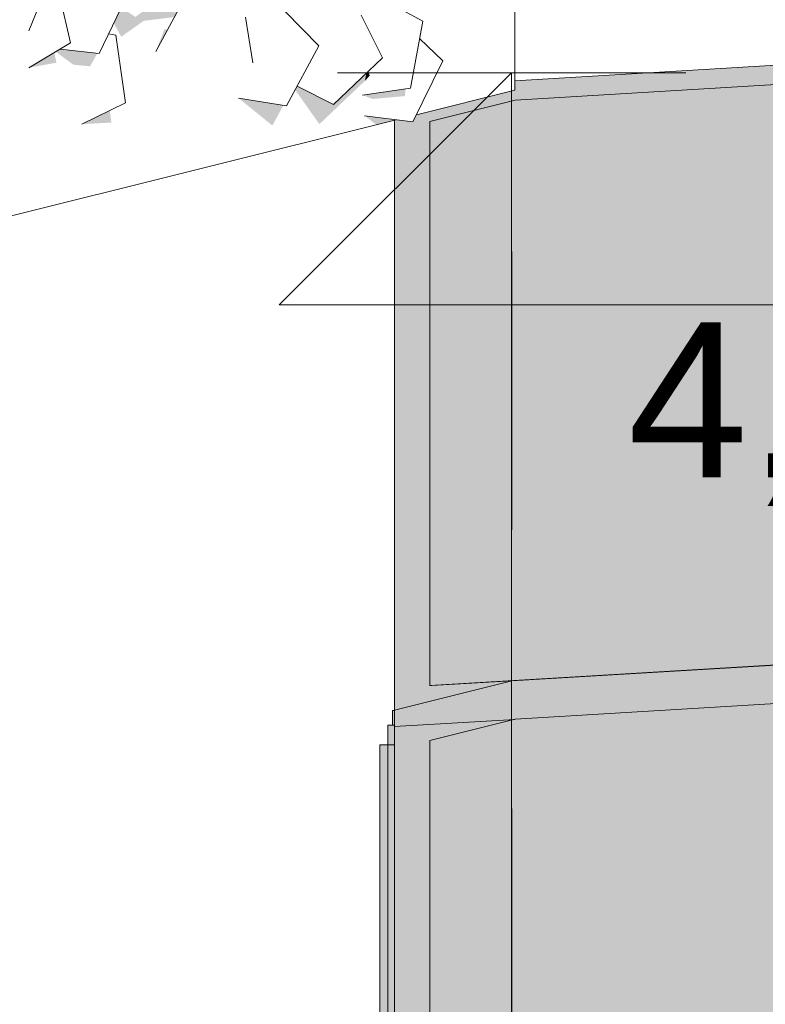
# Model space of a CAD drawing. Header units: millimetres. Extents: x 7522813 to 7573737, y -9734 to 10800.
# Tile 58 of 71: x 7545085 to 7546048, y 2986 to 4259. Entities that reach past the tile are written whole.
import ezdxf
from ezdxf.enums import TextEntityAlignment as Align

# ---------------------------------------------------------------- set-up
doc = ezdxf.new("R2010")
doc.units = ezdxf.units.MM
doc.header["$MEASUREMENT"] = 0
doc.linetypes.add('Kropki i Kreski', pattern=[720, 360, -180, 0, -180])
for name, color, linetype in [('Nowe_199-Z Wymiary i opisy', 7, 'Continuous'), ('Nowe_2025-10-27 Żywopłot', 7, 'Continuous'), ('Nowe_280-A Dachy Powłoki', 7, 'Continuous'), ('Nowe_290-A Ściany kurtynowe', 7, 'Continuous'), ('Nowe_410-K Osie', 7, 'Continuous')]:
    doc.layers.add(name, color=color, linetype=linetype)
for name, color, linetype, lineweight, true_color in [('Nowe_199-Z Wymiary i opisy_Nr_pióra__45', 7, 'Continuous', 15, 0x40a5ff), ('Nowe_199-Z Wymiary i opisy_Nr_pióra__85', 7, 'Continuous', 13, 0x80c2ff), ('Nowe_2025-10-27 Żywopłot_Nr_pióra__81', 7, 'Continuous', 13, 0x6a6a6a), ('Nowe_2025-10-27 Żywopłot_Nr_pióra__82', 7, 'Continuous', 13, 0xaaaaaa), ('Nowe_280-A Dachy Powłoki_Nr_pióra__61', 7, 'Continuous', 13, 0x6a6a6a), ('Nowe_280-A Dachy Powłoki_Nr_pióra__81', 7, 'Continuous', 13, 0x6a6a6a), ('Nowe_290-A Ściany kurtynowe_Nr_pióra__81', 7, 'Continuous', 13, 0x6a6a6a), ('Nowe_410-K Osie_Nr_pióra__25', 7, 'Continuous', 25, 0x40a5ff)]:
    doc.layers.add(name, color=color, linetype=linetype, lineweight=lineweight, true_color=true_color)
for name, color, linetype, lineweight in [('Nowe_199-Z Wymiary i opisy_Nr_pióra__6', 5, 'Continuous', 13), ('Nowe_290-A Ściany kurtynowe_Nr_pióra__87', 7, 'Continuous', 13), ('Nowe_410-K Osie_Nr_pióra__1', 7, 'Continuous', 13)]:
    doc.layers.add(name, color=color, linetype=linetype, lineweight=lineweight)
doc.styles.add('STYL_AUTOMATYCZNY_1', font='arial.ttf')
doc.styles.add('STYL_AUTOMATYCZNY_2', font='arial.ttf')

# ---------------------------------------------------------------- blocks, each defined once
blk = doc.blocks.new('ElemPrzekroju_2', base_point=(6982742.1, 0))
at = {"layer": 'Nowe_280-A Dachy Powłoki_Nr_pióra__61', "color": 251, "linetype": 'Continuous', "lineweight": 13, "true_color": 0x6a6a6a}
blk.add_line((7547844.7, 4306.7), (7545724.4, 4179.5), dxfattribs=at)
blk = doc.blocks.new('ElemPrzekroju_43', base_point=(6982742.1, 0))
at = {"layer": 'Nowe_290-A Ściany kurtynowe_Nr_pióra__81', "linetype": 'Continuous', "lineweight": 0, "true_color": 0x1a1a1a}
blk.add_hatch(color=250, dxfattribs=at).paths.add_polyline_path([(7545560.4, 3321.8), (7545560.4, 1673.4), (7545569.3, 1673.4), (7545569.3, 2966.3), (7545569.3, 3321.8)])
at = {"layer": 'Nowe_290-A Ściany kurtynowe_Nr_pióra__87', "color": 7, "linetype": 'Continuous', "lineweight": 13}
for p in [(7545560.4, 1673.4), (7545569.3, 3321.8)]:
    blk.add_line(p, (7545560.4, 3321.8), dxfattribs=at)
blk = doc.blocks.new('ElemPrzekroju_75', base_point=(6982742.1, 0))
at = {"layer": 'Nowe_290-A Ściany kurtynowe_Nr_pióra__81', "linetype": 'Continuous', "lineweight": 0, "true_color": 0x1a1a1a}
blk.add_hatch(color=250, dxfattribs=at).paths.add_polyline_path([(7545560.4, 3321.8), (7545569.3, 3321.8), (7545569.3, 3346.8), (7545560.4, 3346.8)])
at = {"layer": 'Nowe_290-A Ściany kurtynowe_Nr_pióra__87', "color": 7, "linetype": 'Continuous', "lineweight": 13}
for p in [(7545560.4, 3321.8), (7545569.3, 3346.8)]:
    blk.add_line(p, (7545560.4, 3346.8), dxfattribs=at)
blk = doc.blocks.new('ElemPrzekroju_77', base_point=(6982742.1, 0))
at = {"layer": 'Nowe_280-A Dachy Powłoki_Nr_pióra__81', "linetype": 'Continuous', "lineweight": 0, "true_color": 0x1a1a1a}
for points in [[(7545206.6, 4254.4), (7545216.3, 4236.7), (7545245.3, 4257.2), (7545284.8, 4262), (7545290.2, 4272), (7545305.8, 4270.1), (7545311.8, 4288.7), (7545263.4, 4282.8), (7545234.4, 4262.3), (7545216.3, 4274.7)], [(7545261, 4217.6), (7545276.2, 4245.9), (7545272.1, 4246.4)], [(7545097, 4196.7), (7545132.7, 4203.1), (7545129.7, 4216.2)], [(7545131.7, 4217.3), (7545154.4, 4200.6), (7545151.8, 4219), (7545137.3, 4220.7)], [(7545443.3, 4172.9), (7545440.8, 4168.2), (7545472.2, 4123.7), (7545531, 4179.6), (7545532.9, 4189.8), (7545490.3, 4149.3)], [(7545527.7, 4161.3), (7545541.2, 4156.2), (7545544.9, 4163.8)], [(7545425.7, 4148.1), (7545367.6, 4157.5), (7545411.5, 4121.9)], [(7545201.3, 4141.4), (7545165.4, 4123.7), (7545203.6, 4125.8)], [(7545571.5, 4129.4), (7545530.5, 4134.6), (7545545.8, 4123)]]:
    blk.add_hatch(color=250, dxfattribs=at).paths.add_polyline_path(points)
at = {"layer": 'Nowe_280-A Dachy Powłoki_Nr_pióra__61', "color": 251, "linetype": 'Continuous', "lineweight": 13, "true_color": 0x6a6a6a}
for p, q in [((7545724.4, 4701.5), (7545724.4, 4179.5)), ((7545724.4, 4179.5), (7545724.4, 4167.7)), ((7545724.4, 4167.7), (7545597.4, 4135.9)), ((7545571.5, 4129.4), (7543454.6, 3600.2))]:
    blk.add_line(p, q, dxfattribs=at)
blk = doc.blocks.new('ElemPrzekroju_98', base_point=(6982742.1, 0))
at = {"layer": 'Nowe_290-A Ściany kurtynowe_Nr_pióra__81', "linetype": 'Continuous', "lineweight": 0, "true_color": 0x1a1a1a}
blk.add_hatch(color=250, dxfattribs=at).paths.add_polyline_path([(7545614.8, 469.6), (7546060.5, 582.2), (7546065.9, 577.2), (7546069.2, 584.4), (7546908.6, 796.6), (7546908.6, 25), (7546923, 25), (7546923, 3426.5), (7545725.2, 3354.7), (7545614.8, 3327.1)])
at = {"layer": 'Nowe_290-A Ściany kurtynowe_Nr_pióra__87', "color": 7, "linetype": 'Continuous', "lineweight": 13}
for p, q in [((7546923, 3426.5), (7545725.2, 3354.7)), ((7545725.2, 3354.7), (7545614.8, 3327.1)), ((7545614.8, 3327.1), (7545614.8, 2966.3))]:
    blk.add_line(p, q, dxfattribs=at)
blk = doc.blocks.new('ElemPrzekroju_110', base_point=(6982742.1, 0))
at = {"layer": 'Nowe_290-A Ściany kurtynowe_Nr_pióra__81', "linetype": 'Continuous', "lineweight": 0, "true_color": 0x1a1a1a}
blk.add_hatch(color=250, dxfattribs=at).paths.add_polyline_path([(7545569.3, 3366.5), (7545569.3, 2966.3), (7545614.8, 2966.3), (7545614.8, 3327.1), (7545616.8, 3327.6)])
at = {"layer": 'Nowe_290-A Ściany kurtynowe_Nr_pióra__87', "color": 7, "linetype": 'Continuous', "lineweight": 13}
blk.add_line((7545569.3, 3345.2), (7545569.3, 2966.3), dxfattribs=at)
blk = doc.blocks.new('ElemPrzekroju_111', base_point=(6982742.1, 0))
at = {"layer": 'Nowe_290-A Ściany kurtynowe_Nr_pióra__81', "linetype": 'Continuous', "lineweight": 0, "true_color": 0x1a1a1a}
blk.add_hatch(color=250, dxfattribs=at).paths.add_polyline_path([(7545720.9, 3404.3), (7545569.3, 3366.5), (7545616.8, 3327.6), (7545725.2, 3354.7), (7545727.9, 3354.8)])
at = {"layer": 'Nowe_290-A Ściany kurtynowe_Nr_pióra__87', "color": 7, "linetype": 'Continuous', "lineweight": 13}
blk.add_line((7545720.9, 3404.3), (7545569.3, 3366.5), dxfattribs=at)
blk = doc.blocks.new('ElemPrzekroju_112', base_point=(6982742.1, 0))
at = {"layer": 'Nowe_290-A Ściany kurtynowe_Nr_pióra__81', "linetype": 'Continuous', "lineweight": 0, "true_color": 0x1a1a1a}
blk.add_hatch(color=250, dxfattribs=at).paths.add_polyline_path([(7545720.9, 3404.3), (7545727.9, 3354.8), (7546923, 3426.5), (7546923, 3426.7), (7546935.4, 3427.4), (7546935.4, 3452.3), (7546935.4, 3477.2)])
at = {"layer": 'Nowe_290-A Ściany kurtynowe_Nr_pióra__87', "color": 7, "linetype": 'Continuous', "lineweight": 13}
blk.add_line((7546935.4, 3477.2), (7545720.9, 3404.3), dxfattribs=at)
blk = doc.blocks.new('ElemPrzekroju_133', base_point=(6982742.1, 0))
at = {"layer": 'Nowe_290-A Ściany kurtynowe_Nr_pióra__81', "linetype": 'Continuous', "lineweight": 0, "true_color": 0x1a1a1a}
for points in [[(7545614.8, 4127.1), (7545614.8, 3398.1), (7546925.7, 3476.8), (7546923, 3476.8), (7546923, 4226.5), (7545725.2, 4154.7)], [(7546935.4, 3477.4), (7545614.8, 3398.1), (7545617.5, 3398.1), (7546935.4, 3477.2)]]:
    blk.add_hatch(color=250, dxfattribs=at).paths.add_polyline_path(points)
at = {"layer": 'Nowe_290-A Ściany kurtynowe_Nr_pióra__87', "color": 7, "linetype": 'Continuous', "lineweight": 13}
for p, q in [((7546923, 4226.5), (7545725.2, 4154.7)), ((7545725.2, 4154.7), (7545614.8, 4127.1)), ((7545614.8, 4127.1), (7545614.8, 3398.1)), ((7545614.8, 3398.1), (7546925.7, 3476.8)), ((7545617.5, 3398.1), (7545614.8, 3398.1))]:
    blk.add_line(p, q, dxfattribs=at)
blk = doc.blocks.new('ElemPrzekroju_134', base_point=(6982742.1, 0))
at = {"layer": 'Nowe_290-A Ściany kurtynowe_Nr_pióra__81', "linetype": 'Continuous', "lineweight": 0, "true_color": 0x1a1a1a}
blk.add_hatch(color=250, dxfattribs=at).paths.add_polyline_path([(7545724.4, 4167.7), (7545604.5, 4137.7), (7545616.8, 4127.6), (7545725.2, 4154.7), (7545727.9, 4154.8), (7545724.4, 4179.5)])
blk = doc.blocks.new('ElemPrzekroju_135', base_point=(6982742.1, 0))
at = {"layer": 'Nowe_290-A Ściany kurtynowe_Nr_pióra__81', "linetype": 'Continuous', "lineweight": 0, "true_color": 0x1a1a1a}
blk.add_hatch(color=250, dxfattribs=at).paths.add_polyline_path([(7546935.4, 4252.2), (7545724.4, 4179.5), (7545727.9, 4154.8), (7546923, 4226.5), (7546923, 4226.7), (7546935.4, 4227.4)])
blk = doc.blocks.new('ElemPrzekroju_169', base_point=(6982742.1, 0))
at = {"layer": 'Nowe_290-A Ściany kurtynowe_Nr_pióra__81', "linetype": 'Continuous', "lineweight": 0, "true_color": 0x1a1a1a}
blk.add_hatch(color=250, dxfattribs=at).paths.add_polyline_path([(7545617.5, 3398.1), (7545594.4, 3372.7), (7545720.9, 3404.3)])
at = {"layer": 'Nowe_290-A Ściany kurtynowe_Nr_pióra__87', "color": 7, "linetype": 'Continuous', "lineweight": 13}
for p, q in [((7545617.5, 3398.1), (7545720.9, 3404.3)), ((7545569.3, 3345.2), (7545724.4, 3354.5))]:
    blk.add_line(p, q, dxfattribs=at)
blk = doc.blocks.new('ElemPrzekroju_170', base_point=(6982742.1, 0))
at = {"layer": 'Nowe_290-A Ściany kurtynowe_Nr_pióra__81', "linetype": 'Continuous', "lineweight": 0, "true_color": 0x1a1a1a}
blk.add_hatch(color=250, dxfattribs=at).paths.add_polyline_path([(7545569.3, 3366.5), (7545594.4, 3372.7), (7545617.5, 3398.1), (7545614.8, 3398.1), (7545614.8, 4127.1), (7545616.8, 4127.6), (7545604.5, 4137.7), (7545597.4, 4135.9), (7545592.9, 4126.7), (7545571.5, 4129.4), (7545569.3, 4128.9)])
at = {"layer": 'Nowe_290-A Ściany kurtynowe_Nr_pióra__87', "color": 7, "linetype": 'Continuous', "lineweight": 13}
blk.add_line((7545569.3, 4128.9), (7545569.3, 3345.2), dxfattribs=at)
blk = doc.blocks.new('ElemPrzekroju_225', base_point=(6982742.1, 0))
at = {"layer": 'Nowe_290-A Ściany kurtynowe_Nr_pióra__81', "linetype": 'Continuous', "lineweight": 0, "true_color": 0x1a1a1a}
blk.add_hatch(color=250, dxfattribs=at).paths.add_polyline_path([(7545566.7, 3365.8), (7545569.3, 3365.8), (7545569.3, 3366.5)])
at = {"layer": 'Nowe_290-A Ściany kurtynowe_Nr_pióra__87', "color": 7, "linetype": 'Continuous', "lineweight": 13}
blk.add_line((7545566.7, 3365.8), (7545569.3, 3366.5), dxfattribs=at)
blk = doc.blocks.new('ElemPrzekroju_226', base_point=(6982742.1, 0))
at = {"layer": 'Nowe_290-A Ściany kurtynowe_Nr_pióra__81', "linetype": 'Continuous', "lineweight": 0, "true_color": 0x1a1a1a}
blk.add_hatch(color=250, dxfattribs=at).paths.add_polyline_path([(7545566.7, 3365.8), (7545566.7, 3346.8), (7545569.3, 3346.8), (7545569.3, 3365.8)])
at = {"layer": 'Nowe_290-A Ściany kurtynowe_Nr_pióra__87', "color": 7, "linetype": 'Continuous', "lineweight": 13}
for p in [(7545566.7, 3346.8), (7545569.3, 3365.8)]:
    blk.add_line(p, (7545566.7, 3365.8), dxfattribs=at)
blk = doc.blocks.new('ElemPrzekroju_232', base_point=(6982742.1, 0))
at = {"layer": 'Nowe_290-A Ściany kurtynowe_Nr_pióra__81', "linetype": 'Continuous', "lineweight": 0, "true_color": 0x1a1a1a}
blk.add_hatch(color=250, dxfattribs=at).paths.add_polyline_path([(7545560.4, 1673.4), (7545560.4, 3321.8), (7545550.4, 3321.8), (7545550.4, 1673.4)])
at = {"layer": 'Nowe_290-A Ściany kurtynowe_Nr_pióra__87', "color": 7, "linetype": 'Continuous', "lineweight": 13}
for p in [(7545560.4, 3321.8), (7545550.4, 1673.4)]:
    blk.add_line(p, (7545550.4, 3321.8), dxfattribs=at)
blk = doc.blocks.new('ElemPrzekroju_346', base_point=(6982742.1, 0))
at = {"layer": 'Nowe_2025-10-27 Żywopłot_Nr_pióra__81', "linetype": 'Continuous', "lineweight": 0, "true_color": 0x1a1a1a}
for points in [[(7545185.3, 4215.2), (7545151.8, 4219), (7545154.4, 4200.6), (7545176.1, 4198.4)], [(7545531, 4179.6), (7545537.2, 4186.2), (7545535.5, 4192.3), (7545532.9, 4189.8)], [(7545541.2, 4156.2), (7545582.6, 4160), (7545583.6, 4169.4), (7545544.9, 4163.8)]]:
    blk.add_hatch(color=250, dxfattribs=at).paths.add_polyline_path(points)
at = {"layer": 'Nowe_2025-10-27 Żywopłot_Nr_pióra__82', "color": 253, "linetype": 'Continuous', "lineweight": 13, "true_color": 0xaaaaaa}
for p, q in [((7545150.8, 4228.7), (7545131.2, 4314.6)), ((7545096.9, 4244.2), (7545116, 4291.1)), ((7545187.8, 4214.9), (7545225.7, 4294.3)), ((7545605.7, 4257), (7545550.6, 4286.8)), ((7545290.2, 4272), (7545261, 4217.6)), ((7545471.4, 4224.9), (7545427.9, 4269.5)), ((7545553.8, 4209.6), (7545526.1, 4264.7)), ((7545386.1, 4202.9), (7545376.6, 4261.8)), ((7545589.9, 4170.3), (7545605.7, 4257)), ((7545209.2, 4238.7), (7545199.9, 4240.4)), ((7545221.6, 4151.4), (7545209.2, 4238.7)), ((7545097, 4196.7), (7545150.8, 4228.7)), ((7545429.6, 4147.5), (7545471.4, 4224.9)), ((7545631.8, 4205.7), (7545601.6, 4234.5)), ((7545137.3, 4220.7), (7545187.8, 4214.9)), ((7545490.3, 4149.3), (7545553.8, 4209.6)), ((7545592.9, 4126.7), (7545631.8, 4205.7)), ((7545443.3, 4172.9), (7545490.3, 4149.3)), ((7545527.7, 4161.3), (7545589.9, 4170.3)), ((7545165.4, 4123.7), (7545221.6, 4151.4)), ((7545367.6, 4157.5), (7545429.6, 4147.5)), ((7545530.5, 4134.6), (7545592.9, 4126.7))]:
    blk.add_line(p, q, dxfattribs=at)
blk = doc.blocks.new('Standardowy znacznik osi[2]', base_point=(7545720.4, 10000))
at = {"layer": 'Nowe_410-K Osie_Nr_pióra__25', "color": 161, "linetype": 'Kropki i Kreski', "lineweight": 25, "true_color": 0x40a5ff}
blk.add_line((7545720.4, 9000), (7545720.4, -7933.8), dxfattribs=at)
at = {"layer": 'Nowe_410-K Osie_Nr_pióra__1', "color": 7, "lineweight": 13, "style": 'STYL_AUTOMATYCZNY_1'}
for tag, p in [('AC_MarkerText_1_0', (7545720.4, 10575)), ('AC_MarkerText_1_1', (7545720.4, -9158.8))]:
    blk.add_attdef(tag, text='', height=350, rotation=360, dxfattribs=at).set_placement(p, align=Align.TOP_CENTER)
blk = doc.blocks.new('Wymiary_4', base_point=(7545720.4, 4190.2))
at = {"layer": 'Nowe_199-Z Wymiary i opisy_Nr_pióra__45', "color": 161, "linetype": 'Continuous', "lineweight": 15, "true_color": 0x40a5ff}
for p, q in [((7545720.4, 4190.2), (7545420.4, 3890.2)), ((7545720.4, 4190.2), (7545720.4, 2990.2)), ((7545420.4, 3890.2), (7545720.4, 3890.2)), ((7545720.4, 3890.2), (7546404.3, 3890.2))]:
    blk.add_line(p, q, dxfattribs=at)
at = {"layer": 'Nowe_199-Z Wymiary i opisy_Nr_pióra__85', "color": 151, "linetype": 'Continuous', "lineweight": 13, "true_color": 0x80c2ff}
for q in [(7545495.4, 4190.2), (7545945.4, 4190.2)]:
    blk.add_line((7545720.4, 4190.2), q, dxfattribs=at)
at = {"layer": 'Nowe_199-Z Wymiary i opisy_Nr_pióra__6', "color": 5, "lineweight": 13, "insert": (7545870.4, 3630.2), "char_height": 200, "attachment_point": 7, "style": 'STYL_AUTOMATYCZNY_2'}
blk.add_mtext('\\A1;{\\pql;\\fArial|b0|i0|c238|p0;\\W1.000000;4,19}', dxfattribs=at)

msp = doc.modelspace()

# ---------------------------------------------------------------- block references
at = {"layer": 'Nowe_199-Z Wymiary i opisy', "color": 151, "linetype": 'Continuous', "lineweight": 13, "true_color": 0x80c2ff}
msp.add_blockref('Wymiary_4', (7545720.4, 4190.2), dxfattribs=at)
at = {"layer": 'Nowe_2025-10-27 Żywopłot', "lineweight": 0}
msp.add_blockref('ElemPrzekroju_346', (6982742.1, 0), dxfattribs=at)
at = {"layer": 'Nowe_280-A Dachy Powłoki', "lineweight": 0}
for name in ['ElemPrzekroju_2', 'ElemPrzekroju_77']:
    msp.add_blockref(name, (6982742.1, 0), dxfattribs=at)
at = {"layer": 'Nowe_290-A Ściany kurtynowe', "lineweight": 0}
for name in ['ElemPrzekroju_133', 'ElemPrzekroju_135', 'ElemPrzekroju_134', 'ElemPrzekroju_170', 'ElemPrzekroju_112', 'ElemPrzekroju_98', 'ElemPrzekroju_111', 'ElemPrzekroju_169', 'ElemPrzekroju_225', 'ElemPrzekroju_226', 'ElemPrzekroju_110', 'ElemPrzekroju_75', 'ElemPrzekroju_232', 'ElemPrzekroju_43']:
    msp.add_blockref(name, (6982742.1, 0), dxfattribs=at)
at = {"layer": 'Nowe_410-K Osie', "color": 8, "linetype": 'Continuous', "lineweight": 13}
msp.add_blockref('Standardowy znacznik osi[2]', (7545720.4, 10000), dxfattribs=at)

doc.saveas('drawing.dxf')
